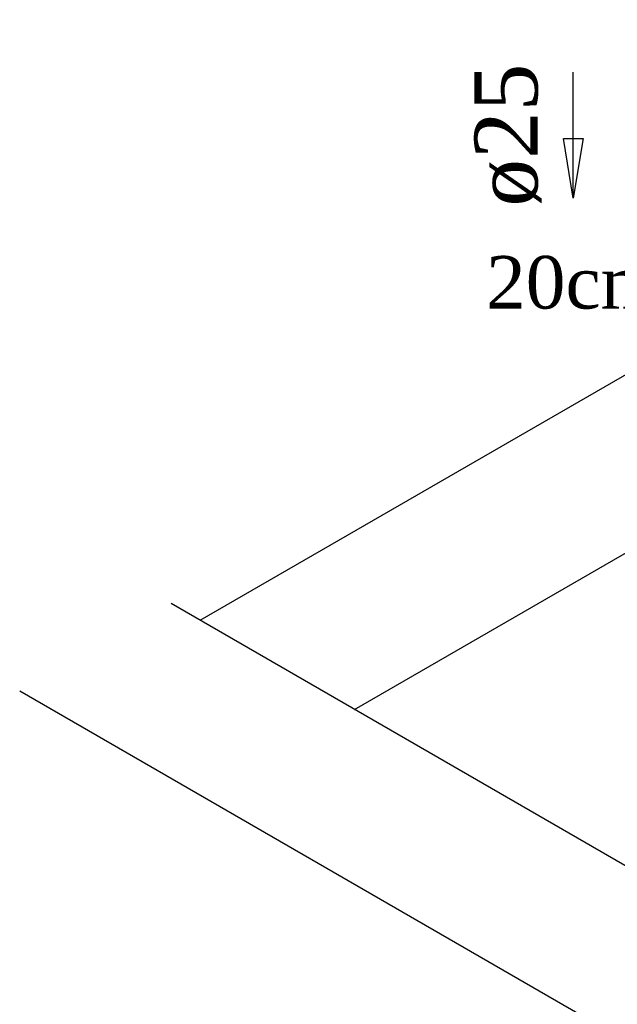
# Model space of a CAD drawing. Header units: millimetres. Extents: x 335 to 91625, y -1 to 84.
# Tile 32 of 62: x 398.61 to 400.61, y 2.79 to 6.09. Entities that reach past the tile are written whole.
import ezdxf

# ---------------------------------------------------------------- set-up
doc = ezdxf.new("R2010")
doc.units = ezdxf.units.MM
doc.header["$MEASUREMENT"] = 0
for name, color, linetype, lineweight in [('AF-Colunas', 7, 'Continuous', 20), ('AF-Sentido tubo', 7, 'Continuous', 20), ('AF-Textos tubo', 7, 'Continuous', 20)]:
    doc.layers.add(name, color=color, linetype=linetype, lineweight=lineweight)
doc.styles.add('TimesNewRoman', font='times.ttf')
doc.dimstyles.get("Standard").update_dxf_attribs({"dimtxt": 0.18, "dimasz": 0.18, "dimexe": 0.18, "dimexo": 0.0625, "dimgap": 0.09, "dimtad": 0, "dimtih": 1, "dimtoh": 1, "dimdec": 4, "dimzin": 0, "dimdsep": 46, "dimtxsty": 'Standard', "dimcen": 0.09, "dimadec": 0, "dimazin": 0, "dimtfac": 1, "dimtdec": 4, "dimtofl": 0, "dimtmove": 0, "dimatfit": 3, "dimfxl": 0, "dimtolj": 1, "dimtzin": 0, "dimarcsym": 0})

msp = doc.modelspace()

# ---------------------------------------------------------------- linework, layer by layer
at = {"color": 7}
for p, q in [((399.2131, 4.0796), (403.6581, 6.6456)), ((399.7301, 3.7806), (403.1811, 5.7726)), ((404.3121, 1.1356), (399.1151, 4.1356)), ((398.6071, 3.8426), (403.8761, 0.8016))]:
    msp.add_line(p, q, dxfattribs=at)

# ---------------------------------------------------------------- texts
at = {"layer": 'AF-Colunas', "insert": (400.1721, 5.1229), "char_height": 0.1765, "width": 0.984621, "attachment_point": 7, "line_spacing_factor": 0.798, "style": 'TimesNewRoman'}
msp.add_mtext('20cm', dxfattribs=at)
at = {"layer": 'AF-Textos tubo', "insert": (400.3582, 5.7076), "char_height": 0.2118, "width": 0.748969, "attachment_point": 8, "rotation": 90.0002, "line_spacing_factor": 0.798, "style": 'TimesNewRoman'}
msp.add_mtext('ø25', dxfattribs=at)

# ---------------------------------------------------------------- leaders
at = {"layer": 'AF-Sentido tubo'}
msp.add_leader([(400.4646, 5.4958), (400.4646, 5.9194)], dimstyle='Standard', override={"dimasz": 0.2, "dimldrblk": 'CLOSED'}, dxfattribs=at)

doc.saveas('drawing.dxf')
